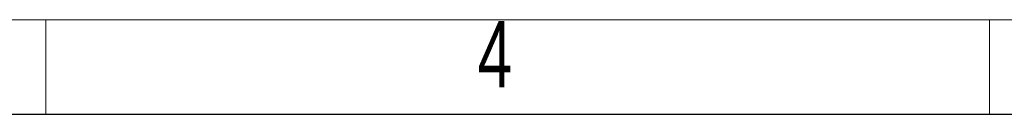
# Model space of a CAD drawing. Header units: millimetres. Extents: x 5 to 517, y 5 to 292.
# Tile 24 of 98: x 159 to 211, y 5 to 10. Entities that reach past the tile are written whole.
import ezdxf

# ---------------------------------------------------------------- set-up
doc = ezdxf.new("R2010")
doc.units = ezdxf.units.MM
doc.styles.add('SLDTEXTSTYLE1', font='TXT', dxfattribs={"width": 0.7})

msp = doc.modelspace()

# ---------------------------------------------------------------- linework, layer by layer
at = {"color": 7, "linetype": 'Continuous', "lineweight": 18}
for p, q in [((10, 10), (410.0034, 10)), ((160.0034, 10), (160.0034, 5)), ((210.0034, 5), (210.0034, 10))]:
    msp.add_line(p, q, dxfattribs=at)
at = {"color": 7, "linetype": 'Continuous', "lineweight": 25}
msp.add_line((5, 5), (415.0034, 5), dxfattribs=at)

# ---------------------------------------------------------------- texts
at = {"color": 7, "linetype": 'Continuous', "lineweight": 0, "insert": (183.8015, 9.9238), "char_height": 3.5, "attachment_point": 2, "style": 'SLDTEXTSTYLE1'}
msp.add_mtext('4', dxfattribs=at)

doc.saveas('drawing.dxf')
